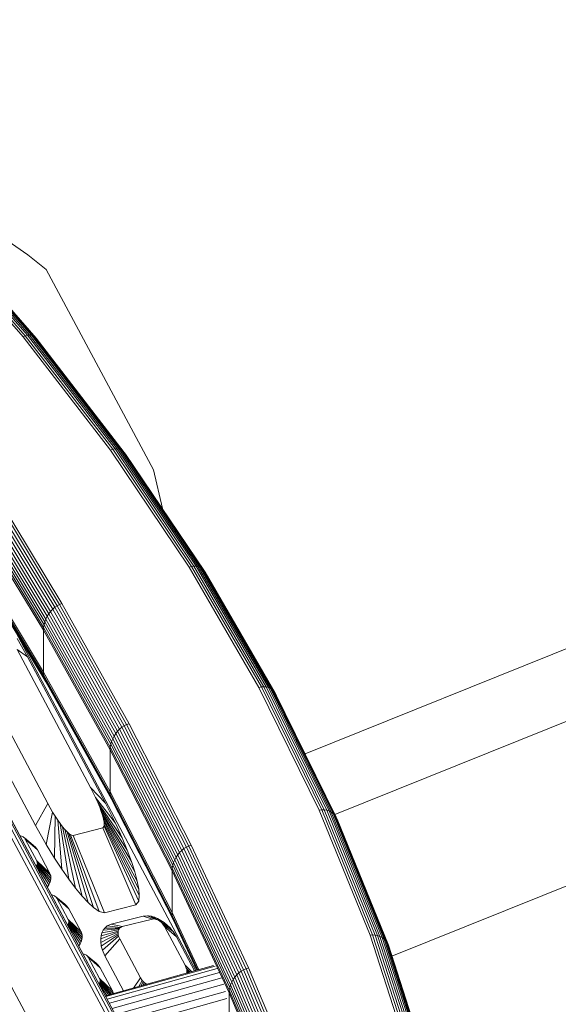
# Model space of a CAD drawing. Header units: millimetres. Extents: x -2220 to 52371, y -4077 to 6953.
# Tile 244 of 256: x 37675 to 37773, y 2336 to 2515. Entities that reach past the tile are written whole.
import ezdxf

# ---------------------------------------------------------------- set-up
doc = ezdxf.new("R2010")
doc.units = ezdxf.units.MM
doc.header["$MEASUREMENT"] = 0
doc.layers.add('Nuevo_09_EI_Mobiliari general', color=7, linetype='Continuous')
doc.layers.add('Nuevo_Ventanas Archicad', color=7, linetype='Continuous')
doc.layers.add('Nuevo_09_EI_Mobiliari general_Pluma_Nº__61', color=7, linetype='Continuous', lineweight=5, true_color=0x6a6a6a)
doc.layers.add('Nuevo_Ventanas Archicad_Pluma_Nº__1', color=7, linetype='Continuous', lineweight=5)

# ---------------------------------------------------------------- blocks, each defined once
blk = doc.blocks.new('Elem Sección_207_2', base_point=(42615.74, 4689.65))
at = {"layer": 'Nuevo_09_EI_Mobiliari general_Pluma_Nº__61', "color": 251, "linetype": 'Continuous', "lineweight": 5, "true_color": 0x6a6a6a}
for p, q in [((37573.71, 2552.85), (37743.92, 2234.93)), ((37574.26, 2553.39), (37745.45, 2233.63)), ((37574.74, 2553.59), (37746.78, 2232.23)), ((37575.12, 2553.43), (37747.86, 2230.78)), ((37575.41, 2552.93), (37748.66, 2229.32)), ((37726.52, 2240.46), (37566.03, 2540.22)), ((37658.66, 2477.16), (37676.02, 2457.38)), ((37659.03, 2477.29), (37676.41, 2457.48)), ((37659.39, 2477.34), (37676.79, 2457.51)), ((37659.72, 2477.33), (37677.14, 2457.47)), ((37660.03, 2477.24), (37677.47, 2457.37)), ((37660.32, 2477.09), (37677.77, 2457.19)), ((37658.29, 2476.97), (37675.63, 2457.21)), ((37660.56, 2476.86), (37678.03, 2456.95)), ((37672.94, 2474.53), (37676.5, 2472.06)), ((37676.5, 2472.06), (37679.8, 2469.41)), ((37679.8, 2469.41), (37699.24, 2433.09)), ((37676.02, 2457.38), (37676.41, 2457.48)), ((37676.41, 2457.48), (37676.79, 2457.51)), ((37676.41, 2457.48), (37692.29, 2436.9)), ((37676.79, 2457.51), (37692.68, 2436.91)), ((37676.79, 2457.51), (37677.14, 2457.47)), ((37677.14, 2457.47), (37693.05, 2436.85)), ((37677.14, 2457.47), (37677.47, 2457.37)), ((37675.63, 2457.21), (37676.02, 2457.38)), ((37675.63, 2457.21), (37691.47, 2436.68)), ((37676.02, 2457.38), (37691.88, 2436.82)), ((37677.47, 2457.37), (37693.4, 2436.72)), ((37677.47, 2457.37), (37677.77, 2457.19)), ((37677.77, 2457.19), (37678.03, 2456.95)), ((37677.77, 2457.19), (37693.71, 2436.53)), ((37678.03, 2456.95), (37693.98, 2436.27)), ((37691.47, 2436.68), (37691.88, 2436.82)), ((37691.47, 2436.68), (37705.73, 2415.47)), ((37691.88, 2436.82), (37692.29, 2436.9)), ((37691.88, 2436.82), (37706.17, 2415.59)), ((37692.29, 2436.9), (37692.68, 2436.91)), ((37692.29, 2436.9), (37706.59, 2415.65)), ((37692.68, 2436.91), (37707, 2415.63)), ((37692.68, 2436.91), (37693.05, 2436.85)), ((37693.05, 2436.85), (37693.4, 2436.72)), ((37693.05, 2436.85), (37707.39, 2415.55)), ((37693.4, 2436.72), (37693.71, 2436.53)), ((37693.4, 2436.72), (37707.75, 2415.4)), ((37693.71, 2436.53), (37708.07, 2415.19)), ((37693.71, 2436.53), (37693.98, 2436.27)), ((37693.98, 2436.27), (37708.36, 2414.91)), ((37693.98, 2436.27), (37694.22, 2435.96)), ((37694.22, 2435.96), (37708.6, 2414.59)), ((37699.24, 2433.09), (37700.87, 2426.08)), ((37681, 2407.85), (37668, 2429.29)), ((37681.39, 2408.2), (37668.39, 2429.65)), ((37681.81, 2408.49), (37668.8, 2429.95)), ((37669.22, 2430.2), (37682.24, 2408.72)), ((37682.68, 2408.89), (37669.65, 2430.39)), ((37679.77, 2406.08), (37666.8, 2427.48)), ((37680.01, 2406.57), (37667.03, 2427.98)), ((37680.3, 2407.03), (37667.32, 2428.45)), ((37680.63, 2407.46), (37667.64, 2428.89)), ((37679.31, 2404.04), (37666.35, 2425.43)), ((37679.34, 2404.55), (37666.38, 2425.94)), ((37679.43, 2405.06), (37666.47, 2426.45)), ((37679.57, 2405.57), (37666.6, 2426.97)), ((37705.73, 2415.47), (37706.17, 2415.59)), ((37705.73, 2415.47), (37718.37, 2393.7)), ((37706.17, 2415.59), (37706.59, 2415.65)), ((37706.17, 2415.59), (37718.81, 2393.79)), ((37706.59, 2415.65), (37707, 2415.63)), ((37706.59, 2415.65), (37719.25, 2393.82)), ((37707, 2415.63), (37719.68, 2393.78)), ((37707, 2415.63), (37707.39, 2415.55)), ((37707.39, 2415.55), (37707.75, 2415.4)), ((37707.39, 2415.55), (37720.08, 2393.67)), ((37707.75, 2415.4), (37720.45, 2393.5)), ((37707.75, 2415.4), (37708.07, 2415.19)), ((37708.07, 2415.19), (37720.79, 2393.27)), ((37708.07, 2415.19), (37708.36, 2414.91)), ((37708.36, 2414.91), (37721.08, 2392.98)), ((37708.36, 2414.91), (37708.6, 2414.59)), ((37708.6, 2414.59), (37721.33, 2392.63)), ((37679.77, 2394.72), (37670.75, 2409.6)), ((37679.57, 2395.1), (37670.78, 2409.61)), ((37679.43, 2395.53), (37670.88, 2409.64)), ((37679.34, 2395.99), (37671.04, 2409.68)), ((37679.31, 2396.47), (37671.27, 2409.75)), ((37680.63, 2407.46), (37681, 2407.85)), ((37681, 2407.85), (37681.39, 2408.2)), ((37693.13, 2386.14), (37681, 2407.85)), ((37681.39, 2408.2), (37681.81, 2408.49)), ((37693.53, 2386.47), (37681.39, 2408.2)), ((37681.81, 2408.49), (37682.24, 2408.72)), ((37693.95, 2386.75), (37681.81, 2408.49)), ((37682.24, 2408.72), (37682.68, 2408.89)), ((37682.24, 2408.72), (37694.39, 2386.97)), ((37694.84, 2387.12), (37682.68, 2408.89)), ((37679.57, 2405.57), (37679.77, 2406.08)), ((37679.77, 2406.08), (37680.01, 2406.57)), ((37691.87, 2384.4), (37679.77, 2406.08)), ((37680.01, 2406.57), (37680.3, 2407.03)), ((37692.12, 2384.88), (37680.01, 2406.57)), ((37680.3, 2407.03), (37680.63, 2407.46)), ((37692.42, 2385.34), (37680.3, 2407.03)), ((37692.75, 2385.76), (37680.63, 2407.46)), ((37679.31, 2404.04), (37679.34, 2404.55)), ((37691.42, 2382.38), (37679.31, 2404.04)), ((37679.31, 2396.47), (37679.31, 2404.04)), ((37679.34, 2404.55), (37679.43, 2405.06)), ((37691.44, 2382.88), (37679.34, 2404.55)), ((37679.43, 2405.06), (37679.57, 2405.57)), ((37691.53, 2383.39), (37679.43, 2405.06)), ((37691.68, 2383.9), (37679.57, 2405.57)), ((37674.31, 2403.73), (37681.43, 2390.34)), ((37676.45, 2399.22), (37674.55, 2402.58)), ((37676.45, 2399.22), (37674.57, 2400.54)), ((37687.87, 2375.55), (37674.57, 2400.54)), ((37690.54, 2372.75), (37676.45, 2399.22)), ((37666.7, 2397.86), (37680.1, 2372.7)), ((37663.7, 2395.31), (37677.88, 2368.67)), ((37679.34, 2395.99), (37679.31, 2396.47)), ((37691.42, 2374.81), (37679.31, 2396.47)), ((37691.44, 2374.32), (37679.34, 2395.99)), ((37679.43, 2395.53), (37679.34, 2395.99)), ((37679.57, 2395.1), (37679.43, 2395.53)), ((37691.53, 2373.86), (37679.43, 2395.53)), ((37691.68, 2373.43), (37679.57, 2395.1)), ((37679.77, 2394.72), (37679.57, 2395.1)), ((37691.87, 2373.04), (37679.77, 2394.72)), ((37718.37, 2393.7), (37718.81, 2393.79)), ((37729.3, 2371.45), (37718.37, 2393.7)), ((37718.81, 2393.79), (37719.25, 2393.82)), ((37718.81, 2393.79), (37729.77, 2371.51)), ((37719.25, 2393.82), (37730.22, 2371.51)), ((37719.25, 2393.82), (37719.68, 2393.78)), ((37719.68, 2393.78), (37730.65, 2371.45)), ((37719.68, 2393.78), (37720.08, 2393.67)), ((37720.08, 2393.67), (37731.07, 2371.32)), ((37720.08, 2393.67), (37720.45, 2393.5)), ((37720.45, 2393.5), (37720.79, 2393.27)), ((37720.45, 2393.5), (37731.45, 2371.12)), ((37720.79, 2393.27), (37731.8, 2370.87)), ((37720.79, 2393.27), (37721.08, 2392.98)), ((37721.08, 2392.98), (37732.1, 2370.56)), ((37721.08, 2392.98), (37721.33, 2392.63)), ((37721.33, 2392.63), (37732.36, 2370.21)), ((37721.33, 2392.63), (37721.53, 2392.25)), ((37681.43, 2390.34), (37706.94, 2342.41)), ((37692.75, 2385.76), (37693.13, 2386.14)), ((37693.13, 2386.14), (37693.53, 2386.47)), ((37704.38, 2364.18), (37693.13, 2386.14)), ((37693.53, 2386.47), (37693.95, 2386.75)), ((37704.79, 2364.5), (37693.53, 2386.47)), ((37693.95, 2386.75), (37694.39, 2386.97)), ((37705.22, 2364.76), (37693.95, 2386.75)), ((37694.39, 2386.97), (37694.84, 2387.12)), ((37694.39, 2386.97), (37705.66, 2364.97)), ((37694.84, 2387.12), (37706.12, 2365.11)), ((37691.68, 2383.9), (37691.87, 2384.4)), ((37691.87, 2384.4), (37692.12, 2384.88)), ((37703.11, 2362.48), (37691.87, 2384.4)), ((37692.12, 2384.88), (37692.42, 2385.34)), ((37703.36, 2362.95), (37692.12, 2384.88)), ((37692.42, 2385.34), (37692.75, 2385.76)), ((37703.66, 2363.4), (37692.42, 2385.34)), ((37704, 2363.81), (37692.75, 2385.76)), ((37691.42, 2382.38), (37691.44, 2382.88)), ((37691.44, 2382.88), (37691.53, 2383.39)), ((37702.67, 2360.97), (37691.44, 2382.88)), ((37691.53, 2383.39), (37691.68, 2383.9)), ((37702.76, 2361.48), (37691.53, 2383.39)), ((37702.91, 2361.99), (37691.68, 2383.9)), ((37702.64, 2360.47), (37691.42, 2382.38)), ((37691.42, 2374.81), (37691.42, 2382.38)), ((37690.54, 2372.75), (37687.87, 2375.55)), ((37687.87, 2375.55), (37687.87, 2375.55)), ((37688.29, 2374.71), (37687.87, 2375.55)), ((37688.77, 2373.74), (37688.29, 2374.71)), ((37692.37, 2369.09), (37688.77, 2373.74)), ((37688.77, 2373.74), (37689.07, 2373.08)), ((37688.77, 2373.74), (37688.77, 2373.74)), ((37688.77, 2373.74), (37688.77, 2373.74)), ((37691.44, 2374.32), (37691.42, 2374.81)), ((37702.64, 2352.9), (37691.42, 2374.81)), ((37691.53, 2373.86), (37691.44, 2374.32)), ((37702.67, 2352.41), (37691.44, 2374.32)), ((37702.76, 2351.95), (37691.53, 2373.86)), ((37691.68, 2373.43), (37691.53, 2373.86)), ((37680.1, 2372.7), (37677.88, 2368.67)), ((37680.99, 2371.12), (37680.1, 2372.7)), ((37680.1, 2372.7), (37680.1, 2372.7)), ((37689.07, 2373.08), (37689.17, 2372.87)), ((37693.57, 2366.43), (37689.17, 2372.87)), ((37689.17, 2372.87), (37689.52, 2372.03)), ((37689.17, 2372.87), (37689.17, 2372.87)), ((37689.51, 2372.03), (37689.51, 2372.03)), ((37694.48, 2364.23), (37689.52, 2372.03)), ((37689.52, 2372.03), (37689.81, 2371.25)), ((37692.37, 2369.09), (37690.54, 2372.75)), ((37691.87, 2373.04), (37691.68, 2373.43)), ((37702.91, 2351.52), (37691.68, 2373.43)), ((37680.99, 2371.12), (37679.8, 2365.26)), ((37681.45, 2370.37), (37680.99, 2371.12)), ((37680.99, 2371.12), (37680.99, 2371.12)), ((37681.45, 2370.37), (37681.33, 2362.79)), ((37681.91, 2369.67), (37681.45, 2370.37)), ((37681.45, 2370.37), (37681.45, 2370.37)), ((37695.25, 2362.17), (37689.81, 2371.25)), ((37689.81, 2371.25), (37690.04, 2370.54)), ((37689.81, 2371.25), (37689.81, 2371.25)), ((37695.86, 2360.29), (37690.04, 2370.54)), ((37690.04, 2370.54), (37690.21, 2369.9)), ((37690.04, 2370.54), (37690.04, 2370.54)), ((37729.3, 2371.45), (37729.77, 2371.51)), ((37738.5, 2348.83), (37729.3, 2371.45)), ((37729.77, 2371.51), (37730.22, 2371.51)), ((37729.77, 2371.51), (37738.97, 2348.87)), ((37730.22, 2371.51), (37739.43, 2348.84)), ((37730.22, 2371.51), (37730.65, 2371.45)), ((37730.65, 2371.45), (37739.88, 2348.75)), ((37730.65, 2371.45), (37731.07, 2371.32)), ((37731.07, 2371.32), (37731.45, 2371.12)), ((37731.07, 2371.32), (37740.3, 2348.59)), ((37731.45, 2371.12), (37740.7, 2348.37)), ((37731.45, 2371.12), (37731.8, 2370.87)), ((37731.8, 2370.87), (37741.05, 2348.1)), ((37731.8, 2370.87), (37732.1, 2370.56)), ((37732.1, 2370.56), (37732.36, 2370.21)), ((37732.1, 2370.56), (37741.36, 2347.78)), ((37732.36, 2370.21), (37741.63, 2347.4)), ((37732.36, 2370.21), (37732.56, 2369.81)), ((37677.88, 2368.67), (37679.8, 2365.26)), ((37682.36, 2369.02), (37681.91, 2369.67)), ((37681.91, 2369.67), (37682.64, 2360.79)), ((37681.91, 2369.67), (37681.91, 2369.67)), ((37682.8, 2368.45), (37682.36, 2369.02)), ((37682.36, 2369.02), (37683.92, 2358.96)), ((37682.36, 2369.02), (37682.37, 2369.02)), ((37683.22, 2367.95), (37682.8, 2368.45)), ((37682.8, 2368.45), (37685.16, 2357.33)), ((37682.8, 2368.45), (37682.8, 2368.45)), ((37690.32, 2368.57), (37690.06, 2368.24)), ((37696.31, 2358.62), (37690.21, 2369.9)), ((37690.21, 2369.9), (37690.29, 2369.5)), ((37690.21, 2369.9), (37690.21, 2369.9)), ((37690.29, 2369.5), (37690.32, 2369.36)), ((37696.59, 2357.18), (37690.32, 2369.36)), ((37690.32, 2369.36), (37690.32, 2369.27)), ((37690.32, 2369.36), (37690.32, 2369.36)), ((37690.32, 2369.27), (37690.35, 2368.91)), ((37690.35, 2368.91), (37690.32, 2368.57)), ((37696.6, 2354.98), (37690.32, 2368.57)), ((37690.32, 2368.57), (37690.32, 2368.57)), ((37696.69, 2356.01), (37690.35, 2368.91)), ((37690.35, 2368.91), (37690.35, 2368.91)), ((37693.57, 2366.43), (37692.37, 2369.09)), ((37732.56, 2369.81), (37741.83, 2346.99)), ((37675.15, 2366.81), (37675.05, 2366.83)), ((37675.32, 2366.76), (37675.15, 2366.81)), ((37675.47, 2366.7), (37675.32, 2366.76)), ((37675.62, 2366.62), (37675.47, 2366.7)), ((37675.75, 2366.53), (37675.62, 2366.62)), ((37675.87, 2366.43), (37675.75, 2366.53)), ((37683.6, 2367.54), (37683.22, 2367.95)), ((37683.22, 2367.95), (37686.34, 2355.91)), ((37683.22, 2367.95), (37683.22, 2367.95)), ((37683.94, 2367.22), (37683.6, 2367.54)), ((37683.6, 2367.54), (37687.43, 2354.75)), ((37683.6, 2367.54), (37683.6, 2367.54)), ((37683.6, 2367.54), (37683.6, 2367.54)), ((37684.25, 2367), (37683.94, 2367.22)), ((37683.94, 2367.22), (37688.41, 2353.85)), ((37683.94, 2367.22), (37683.94, 2367.22)), ((37684.7, 2366.88), (37684.25, 2367)), ((37684.25, 2367), (37689.4, 2353.13)), ((37684.25, 2367), (37684.25, 2367)), ((37690.06, 2368.24), (37684.7, 2366.88)), ((37690.39, 2352.87), (37684.7, 2366.88)), ((37684.7, 2366.88), (37684.7, 2366.88)), ((37696.07, 2354.3), (37690.06, 2368.24)), ((37677.88, 2364.75), (37675.87, 2366.43)), ((37676.04, 2366.2), (37675.87, 2366.43)), ((37677.49, 2365.1), (37675.87, 2366.43)), ((37678.25, 2364.25), (37676.04, 2366.2)), ((37678.11, 2362.31), (37676.04, 2366.2)), ((37677.49, 2365.1), (37677.38, 2365.17)), ((37677.88, 2364.75), (37677.49, 2365.1)), ((37678.25, 2364.25), (37677.88, 2364.75)), ((37679.8, 2365.26), (37681.33, 2362.79)), ((37694.48, 2364.23), (37693.57, 2366.43)), ((37704.79, 2364.5), (37705.22, 2364.76)), ((37705.22, 2364.76), (37705.66, 2364.97)), ((37715.59, 2342.56), (37705.22, 2364.76)), ((37705.66, 2364.97), (37706.12, 2365.11)), ((37705.66, 2364.97), (37716.04, 2342.75)), ((37706.12, 2365.11), (37716.5, 2342.88)), ((37680.45, 2360.13), (37678.25, 2364.25)), ((37695.25, 2362.17), (37694.48, 2364.23)), ((37703.11, 2362.48), (37703.36, 2362.95)), ((37703.36, 2362.95), (37703.66, 2363.4)), ((37713.7, 2340.81), (37703.36, 2362.95)), ((37703.66, 2363.4), (37704, 2363.81)), ((37714.01, 2341.24), (37703.66, 2363.4)), ((37704, 2363.81), (37704.38, 2364.18)), ((37714.36, 2341.64), (37704, 2363.81)), ((37704.38, 2364.18), (37704.79, 2364.5)), ((37714.74, 2342), (37704.38, 2364.18)), ((37715.15, 2342.3), (37704.79, 2364.5)), ((37678, 2361.32), (37678.08, 2361.43)), ((37678.08, 2361.43), (37678.16, 2361.57)), ((37680.31, 2357.94), (37678.08, 2361.43)), ((37680.45, 2360.13), (37678.11, 2362.31)), ((37678.21, 2362.01), (37678.11, 2362.31)), ((37678.16, 2361.57), (37678.2, 2361.71)), ((37680.5, 2358.31), (37678.16, 2361.57)), ((37678.2, 2361.71), (37678.22, 2361.86)), ((37680.62, 2358.69), (37678.2, 2361.71)), ((37680.65, 2359.54), (37678.21, 2362.01)), ((37678.22, 2361.86), (37678.21, 2362.01)), ((37680.67, 2359.08), (37678.22, 2361.86)), ((37681.33, 2362.79), (37682.64, 2360.79)), ((37695.86, 2360.29), (37695.25, 2362.17)), ((37702.67, 2360.97), (37702.76, 2361.48)), ((37702.76, 2361.48), (37702.91, 2361.99)), ((37713.09, 2339.35), (37702.76, 2361.48)), ((37702.91, 2361.99), (37703.11, 2362.48)), ((37713.24, 2339.85), (37702.91, 2361.99)), ((37713.45, 2340.34), (37703.11, 2362.48)), ((37680.05, 2357.6), (37678.46, 2360.44)), ((37680.65, 2359.54), (37680.45, 2360.13)), ((37680.67, 2359.08), (37680.65, 2359.54)), ((37682.64, 2360.79), (37683.92, 2358.96)), ((37696.31, 2358.62), (37695.86, 2360.29)), ((37702.64, 2360.47), (37702.67, 2360.97)), ((37712.97, 2338.35), (37702.64, 2360.47)), ((37702.64, 2352.9), (37702.64, 2360.47)), ((37713, 2338.85), (37702.67, 2360.97)), ((37680.01, 2357.56), (37680.05, 2357.6)), ((37680.05, 2357.6), (37680.31, 2357.94)), ((37680.31, 2357.94), (37680.5, 2358.31)), ((37680.5, 2358.31), (37680.62, 2358.69)), ((37680.62, 2358.69), (37680.67, 2359.08)), ((37683.92, 2358.96), (37685.16, 2357.33)), ((37696.59, 2357.18), (37696.31, 2358.62)), ((37680.83, 2356.13), (37680.77, 2356.14)), ((37681, 2356.08), (37680.83, 2356.13)), ((37681.16, 2356.02), (37681, 2356.08)), ((37681.31, 2355.94), (37681.16, 2356.02)), ((37681.44, 2355.85), (37681.31, 2355.94)), ((37681.55, 2355.75), (37681.44, 2355.85)), ((37685.16, 2357.33), (37686.34, 2355.91)), ((37686.34, 2355.91), (37687.43, 2354.75)), ((37696.69, 2356.01), (37696.59, 2357.18)), ((37696.6, 2354.98), (37696.69, 2356.01)), ((37683.17, 2354.42), (37681.55, 2355.76)), ((37681.73, 2355.52), (37681.55, 2355.75)), ((37683.56, 2354.08), (37681.55, 2355.75)), ((37683.8, 2351.63), (37681.73, 2355.52)), ((37683.94, 2353.57), (37681.73, 2355.52)), ((37683.17, 2354.42), (37683.06, 2354.49)), ((37683.56, 2354.08), (37683.17, 2354.42)), ((37683.94, 2353.57), (37683.56, 2354.08)), ((37687.43, 2354.75), (37688.41, 2353.85)), ((37690.39, 2352.87), (37696.07, 2354.3)), ((37696.07, 2354.3), (37696.6, 2354.98)), ((37686.13, 2349.45), (37683.94, 2353.57)), ((37688.41, 2353.85), (37689.4, 2353.13)), ((37689.4, 2353.13), (37690.39, 2352.87)), ((37697.37, 2352.29), (37691.57, 2350.83)), ((37698.17, 2352.35), (37697.37, 2352.29)), ((37697.37, 2352.29), (37697.37, 2352.29)), ((37699.07, 2351.75), (37697.37, 2352.29)), ((37698.17, 2352.35), (37698.17, 2352.35)), ((37699.44, 2351.78), (37698.17, 2352.35)), ((37698.34, 2352.33), (37698.17, 2352.35)), ((37698.83, 2352.25), (37698.34, 2352.33)), ((37698.83, 2352.25), (37698.83, 2352.25)), ((37698.83, 2352.25), (37699.63, 2351.75)), ((37699, 2352.2), (37698.83, 2352.25)), ((37702.67, 2352.41), (37702.64, 2352.9)), ((37707.47, 2342.56), (37702.64, 2352.9)), ((37707.3, 2342.51), (37702.67, 2352.41)), ((37702.76, 2351.95), (37702.67, 2352.41)), ((37683.7, 2350.66), (37683.77, 2350.75)), ((37683.77, 2350.75), (37683.84, 2350.89)), ((37685.99, 2347.26), (37683.77, 2350.75)), ((37683.9, 2351.33), (37683.8, 2351.63)), ((37686.13, 2349.45), (37683.8, 2351.63)), ((37683.84, 2350.89), (37683.89, 2351.04)), ((37686.18, 2347.63), (37683.84, 2350.89)), ((37683.89, 2351.04), (37683.9, 2351.18)), ((37686.3, 2348.01), (37683.89, 2351.04)), ((37683.9, 2351.18), (37683.9, 2351.33)), ((37686.33, 2348.86), (37683.9, 2351.33)), ((37686.35, 2348.4), (37683.9, 2351.18)), ((37690.88, 2350.5), (37690.45, 2350.12)), ((37691.57, 2350.83), (37690.88, 2350.5)), ((37690.88, 2350.5), (37690.88, 2350.5)), ((37693.26, 2350.21), (37690.88, 2350.5)), ((37693.59, 2350.37), (37691.57, 2350.83)), ((37699.07, 2351.75), (37693.59, 2350.37)), ((37699.42, 2352.08), (37699, 2352.2)), ((37699.44, 2351.78), (37699.07, 2351.75)), ((37699.42, 2352.08), (37699.42, 2352.08)), ((37699.42, 2352.08), (37699.84, 2351.69)), ((37700.02, 2351.83), (37699.42, 2352.08)), ((37699.63, 2351.75), (37699.44, 2351.78)), ((37699.84, 2351.69), (37699.63, 2351.75)), ((37700.04, 2351.61), (37699.84, 2351.69)), ((37700.02, 2351.83), (37700.04, 2351.61)), ((37700.61, 2351.5), (37700.02, 2351.83)), ((37700.24, 2351.49), (37700.04, 2351.61)), ((37700.61, 2351.5), (37700.24, 2351.49)), ((37700.44, 2351.36), (37700.24, 2351.49)), ((37700.64, 2351.2), (37700.44, 2351.36)), ((37701.18, 2351.11), (37700.44, 2351.36)), ((37700.61, 2351.5), (37700.61, 2351.5)), ((37701.18, 2351.11), (37700.61, 2351.5)), ((37700.82, 2351.02), (37700.64, 2351.2)), ((37701.74, 2350.65), (37700.64, 2351.2)), ((37702.26, 2350.13), (37700.82, 2351.02)), ((37700.98, 2350.82), (37700.82, 2351.02)), ((37701.26, 2350.4), (37700.98, 2350.82)), ((37702.81, 2349.47), (37700.98, 2350.82)), ((37701.18, 2351.11), (37701.18, 2351.11)), ((37701.74, 2350.65), (37701.18, 2351.11)), ((37701.74, 2350.65), (37701.74, 2350.65)), ((37702.26, 2350.13), (37701.74, 2350.65)), ((37702.91, 2351.52), (37702.76, 2351.95)), ((37707.18, 2342.48), (37702.76, 2351.95)), ((37702.92, 2351.49), (37702.9, 2351.52)), ((37707.13, 2342.47), (37702.91, 2351.52)), ((37686.33, 2348.86), (37686.13, 2349.45)), ((37686.35, 2348.4), (37686.33, 2348.86)), ((37692.85, 2349.36), (37689.71, 2348.13)), ((37689.78, 2348.71), (37689.71, 2348.13)), ((37692.86, 2349.13), (37689.72, 2347.51)), ((37692.88, 2349.57), (37689.78, 2348.71)), ((37689.93, 2349.24), (37689.78, 2348.71)), ((37689.78, 2348.71), (37689.78, 2348.71)), ((37692.89, 2348.89), (37689.81, 2346.86)), ((37692.93, 2349.77), (37689.93, 2349.24)), ((37690.16, 2349.71), (37689.93, 2349.24)), ((37689.93, 2349.24), (37689.93, 2349.24)), ((37690.45, 2350.12), (37690.16, 2349.71)), ((37693.02, 2349.94), (37690.16, 2349.71)), ((37690.16, 2349.71), (37690.16, 2349.71)), ((37693.13, 2350.09), (37690.45, 2350.12)), ((37692.88, 2349.57), (37692.85, 2349.36)), ((37692.85, 2349.36), (37692.86, 2349.13)), ((37692.86, 2349.13), (37692.89, 2348.89)), ((37692.93, 2349.77), (37692.88, 2349.57)), ((37692.89, 2348.89), (37692.95, 2348.65)), ((37693.02, 2349.94), (37692.93, 2349.77)), ((37693.13, 2350.09), (37693.02, 2349.94)), ((37693.26, 2350.21), (37693.13, 2350.09)), ((37693.59, 2350.37), (37693.26, 2350.21)), ((37703.42, 2348.55), (37701.26, 2350.4)), ((37705, 2343.37), (37701.26, 2350.4)), ((37702.26, 2350.13), (37702.26, 2350.13)), ((37702.64, 2349.68), (37702.26, 2350.13)), ((37702.81, 2349.47), (37702.64, 2349.68)), ((37702.81, 2349.47), (37702.81, 2349.47)), ((37703.05, 2349.11), (37702.81, 2349.47)), ((37703.42, 2348.55), (37703.05, 2349.11)), ((37738.5, 2348.83), (37738.97, 2348.87)), ((37745.9, 2325.94), (37738.5, 2348.83)), ((37738.97, 2348.87), (37739.43, 2348.84)), ((37738.97, 2348.87), (37746.38, 2325.95)), ((37739.43, 2348.84), (37746.85, 2325.9)), ((37739.43, 2348.84), (37739.88, 2348.75)), ((37739.88, 2348.75), (37747.31, 2325.78)), ((37739.88, 2348.75), (37740.3, 2348.59)), ((37685.73, 2346.92), (37684.99, 2348.26)), ((37685.73, 2346.92), (37685.99, 2347.26)), ((37685.99, 2347.26), (37686.18, 2347.63)), ((37686.18, 2347.63), (37686.3, 2348.01)), ((37686.3, 2348.01), (37686.35, 2348.4)), ((37689.71, 2348.13), (37689.71, 2348.1)), ((37689.71, 2348.13), (37689.72, 2347.51)), ((37689.72, 2347.51), (37689.72, 2347.51)), ((37689.72, 2347.51), (37689.78, 2347.09)), ((37689.78, 2347.09), (37689.81, 2346.86)), ((37692.95, 2348.65), (37690.01, 2346.09)), ((37693.16, 2348.16), (37690.44, 2345.07)), ((37692.95, 2348.65), (37693.16, 2348.16)), ((37693.16, 2348.16), (37696.93, 2341.08)), ((37703.42, 2348.55), (37703.42, 2348.55)), ((37706.72, 2342.35), (37703.42, 2348.55)), ((37740.3, 2348.59), (37747.74, 2325.6)), ((37740.3, 2348.59), (37740.7, 2348.37)), ((37740.7, 2348.37), (37748.14, 2325.36)), ((37740.7, 2348.37), (37741.05, 2348.1)), ((37741.05, 2348.1), (37748.51, 2325.06)), ((37741.05, 2348.1), (37741.36, 2347.78)), ((37741.36, 2347.78), (37741.63, 2347.4)), ((37741.36, 2347.78), (37748.82, 2324.72)), ((37741.63, 2347.4), (37749.09, 2324.33)), ((37741.63, 2347.4), (37741.83, 2346.99)), ((37741.83, 2346.99), (37749.3, 2323.91)), ((37741.83, 2346.99), (37741.99, 2346.54)), ((37686.68, 2345.4), (37686.51, 2345.45)), ((37686.84, 2345.34), (37686.68, 2345.4)), ((37686.99, 2345.26), (37686.84, 2345.34)), ((37687.12, 2345.17), (37686.99, 2345.26)), ((37687.24, 2345.07), (37687.12, 2345.17)), ((37689.81, 2346.86), (37689.81, 2346.86)), ((37689.81, 2346.86), (37689.96, 2346.29)), ((37689.96, 2346.29), (37690.01, 2346.09)), ((37690.01, 2346.09), (37690.44, 2345.07)), ((37690.01, 2346.09), (37690.01, 2346.09)), ((37690.01, 2346.09), (37690.01, 2346.09)), ((37688.85, 2343.74), (37687.24, 2345.08)), ((37687.41, 2344.84), (37687.24, 2345.07)), ((37689.24, 2343.4), (37687.24, 2345.07)), ((37689.48, 2340.95), (37687.41, 2344.84)), ((37689.62, 2342.9), (37687.41, 2344.84)), ((37688.85, 2343.74), (37688.74, 2343.82)), ((37689.24, 2343.4), (37688.85, 2343.74)), ((37689.62, 2342.9), (37689.24, 2343.4)), ((37690.44, 2345.07), (37690.44, 2345.07)), ((37690.44, 2345.07), (37693.81, 2338.74)), ((37690.44, 2345.07), (37690.44, 2345.07)), ((37690.57, 2337.84), (37710.14, 2343.31)), ((37705.21, 2342.85), (37705, 2343.37)), ((37706.21, 2342.21), (37705, 2343.37)), ((37691.82, 2338.77), (37689.62, 2342.9)), ((37690.65, 2337.69), (37710.46, 2343.23)), ((37690.89, 2337.24), (37710.83, 2342.81)), ((37691.28, 2336.51), (37711.23, 2342.08)), ((37705.9, 2342.12), (37705.21, 2342.85)), ((37705.28, 2342.6), (37705.21, 2342.85)), ((37705.71, 2342.07), (37705.28, 2342.6)), ((37705.28, 2342.6), (37705.32, 2342.34)), ((37705.32, 2342.1), (37705.3, 2341.95)), ((37705.55, 2342.03), (37705.32, 2342.34)), ((37705.32, 2342.34), (37705.32, 2342.1)), ((37705.4, 2341.98), (37705.32, 2342.1)), ((37714.01, 2341.24), (37714.36, 2341.64)), ((37714.36, 2341.64), (37714.74, 2342)), ((37723.81, 2319.29), (37714.36, 2341.64)), ((37714.74, 2342), (37715.15, 2342.3)), ((37724.19, 2319.63), (37714.74, 2342)), ((37715.15, 2342.3), (37715.59, 2342.56)), ((37724.61, 2319.92), (37715.15, 2342.3)), ((37715.59, 2342.56), (37716.04, 2342.75)), ((37725.06, 2320.16), (37715.59, 2342.56)), ((37716.04, 2342.75), (37716.5, 2342.88)), ((37725.51, 2320.34), (37716.04, 2342.75)), ((37716.5, 2342.88), (37725.98, 2320.45)), ((37689.4, 2340.01), (37689.45, 2340.07)), ((37689.45, 2340.07), (37689.52, 2340.21)), ((37690.83, 2337.91), (37689.45, 2340.07)), ((37689.58, 2340.66), (37689.48, 2340.95)), ((37691.82, 2338.77), (37689.48, 2340.95)), ((37689.52, 2340.21), (37689.57, 2340.36)), ((37691.12, 2337.99), (37689.52, 2340.21)), ((37689.57, 2340.36), (37689.59, 2340.51)), ((37691.4, 2338.07), (37689.57, 2340.36)), ((37689.59, 2340.51), (37689.58, 2340.66)), ((37691.97, 2338.23), (37689.58, 2340.66)), ((37691.67, 2338.14), (37689.59, 2340.51)), ((37691.79, 2335.56), (37711.63, 2341.1)), ((37712, 2339.93), (37692.38, 2334.44)), ((37696.93, 2341.08), (37695.62, 2339.25)), ((37697.21, 2340.64), (37696.6, 2339.52)), ((37697.21, 2340.64), (37696.93, 2341.08)), ((37697.38, 2340.44), (37697.06, 2339.65)), ((37697.38, 2340.44), (37697.21, 2340.64)), ((37697.56, 2340.26), (37697.38, 2340.44)), ((37697.56, 2340.26), (37697.41, 2339.75)), ((37697.76, 2340.1), (37697.56, 2340.26)), ((37697.76, 2340.1), (37697.71, 2339.83)), ((37697.97, 2339.95), (37697.76, 2340.1)), ((37697.97, 2339.95), (37697.96, 2339.9)), ((37698.03, 2339.92), (37697.97, 2339.95)), ((37713.09, 2339.35), (37713.24, 2339.85)), ((37713.24, 2339.85), (37713.45, 2340.34)), ((37722.68, 2317.53), (37713.24, 2339.85)), ((37713.45, 2340.34), (37713.7, 2340.81)), ((37722.88, 2318.01), (37713.45, 2340.34)), ((37713.7, 2340.81), (37714.01, 2341.24)), ((37723.14, 2318.47), (37713.7, 2340.81)), ((37723.45, 2318.9), (37714.01, 2341.24)), ((37691.99, 2338.24), (37691.82, 2338.77)), ((37712.32, 2338.64), (37693.02, 2333.25)), ((37712.97, 2338.35), (37713, 2338.85)), ((37722.41, 2316.04), (37712.97, 2338.35)), ((37712.97, 2330.78), (37712.97, 2338.35)), ((37713, 2338.85), (37713.09, 2339.35)), ((37722.44, 2316.54), (37713, 2338.85)), ((37722.53, 2317.04), (37713.09, 2339.35)), ((37712.56, 2337.33), (37693.66, 2332.05))]:
    blk.add_line(p, q, dxfattribs=at)
blk = doc.blocks.new('Elem Sección_253_2', base_point=(42615.74, 4689.65))
at = {"layer": 'Nuevo_Ventanas Archicad_Pluma_Nº__1', "color": 7, "linetype": 'Continuous', "lineweight": 5}
for p, q in [((38332.39, 2625.02), (37726.73, 2381.68)), ((37732.13, 2370.69), (38340.13, 2614.97)), ((38386.5, 2603.79), (37742.47, 2345.04))]:
    blk.add_line(p, q, dxfattribs=at)

msp = doc.modelspace()

# ---------------------------------------------------------------- block references
at = {"layer": 'Nuevo_09_EI_Mobiliari general', "lineweight": 0}
msp.add_blockref('Elem Sección_207_2', (42615.74, 4689.65), dxfattribs=at)

# ---------------------------------------------------------------- next in the draw order: block references
at = {"layer": 'Nuevo_Ventanas Archicad', "lineweight": 0}
msp.add_blockref('Elem Sección_253_2', (42615.74, 4689.65), dxfattribs=at)

doc.saveas('drawing.dxf')
